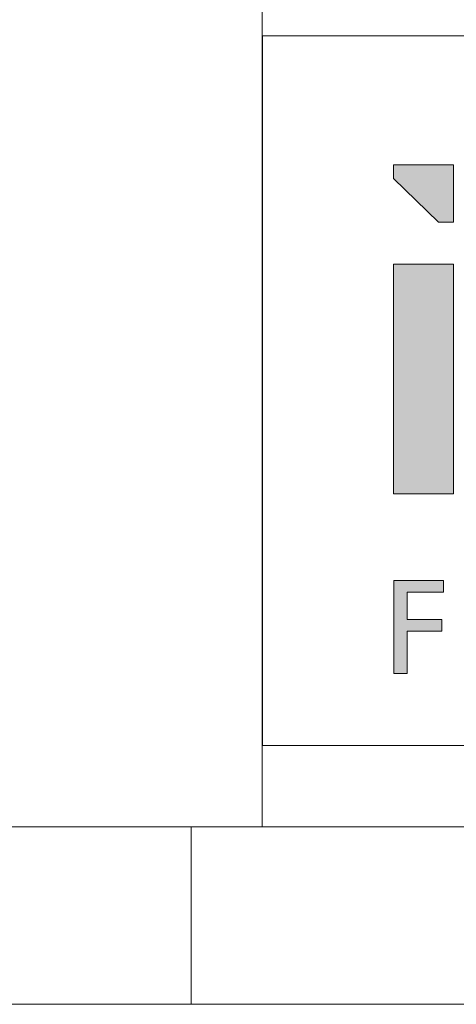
# Model space of a CAD drawing. Header units: millimetres. Extents: x 0 to 70526, y -39110 to 424.
# Tile 3 of 29: x 395 to 408, y 0 to 29. Entities that reach past the tile are written whole.
import ezdxf

# ---------------------------------------------------------------- set-up
doc = ezdxf.new("R2010")
doc.units = ezdxf.units.MM
doc.header["$LTSCALE"] = 0.25

# ---------------------------------------------------------------- blocks, each defined once
blk = doc.blocks.new('cajetin')
at = {"color": 7, "linetype": 'Continuous', "lineweight": 18}
for p, q in [((853.5, 7.5), (7.5, 7.5)), ((580.5, 7.5), (580.5, 0)), ((861, 0), (0, 0))]:
    blk.add_line(p, q, dxfattribs=at)
blk = doc.blocks.new('LOGO_sombreado')
at = {"linetype": 'Continuous'}
for points in [[(5.379, 14.745), (5.379, 16.368), (3.691, 16.368), (3.691, 15.977), (4.956, 14.745)], [(5.379, 13.567), (3.691, 13.567), (3.691, 7.09), (5.379, 7.09)], [(4.078, 4.32), (5.1, 4.32), (5.1, 4.651), (3.702, 4.651), (3.702, 2.023), (4.078, 2.023), (4.078, 3.22), (5.054, 3.22), (5.054, 3.551), (4.078, 3.551)], [(4.078, 4.32), (5.1, 4.32), (5.1, 4.651), (3.702, 4.651), (3.702, 2.023), (4.078, 2.023), (4.078, 3.22), (5.054, 3.22), (5.054, 3.551), (4.078, 3.551)]]:
    blk.add_hatch(color=7, dxfattribs=at).paths.add_polyline_path(points, flags=0)
at = {"color": 7, "linetype": 'Continuous', "lineweight": 18}
for p, q in [((0, 20), (0, 0)), ((0, 20), (72.5, 20)), ((3.691, 16.368), (3.691, 15.977)), ((5.379, 16.368), (3.691, 16.368)), ((5.379, 16.368), (5.379, 14.745)), ((3.691, 15.977), (4.956, 14.745)), ((4.956, 14.745), (5.379, 14.745)), ((3.691, 7.09), (3.691, 13.567)), ((3.691, 13.567), (5.379, 13.567)), ((5.379, 13.567), (5.379, 7.09)), ((5.379, 7.09), (3.691, 7.09)), ((3.702, 2.023), (3.702, 4.651)), ((3.702, 4.651), (5.1, 4.651)), ((3.702, 2.023), (3.702, 4.651)), ((5.1, 4.651), (5.1, 4.32)), ((4.078, 4.32), (4.078, 3.551)), ((5.1, 4.32), (4.078, 4.32)), ((4.078, 3.551), (5.054, 3.551)), ((5.054, 3.551), (5.054, 3.22)), ((5.054, 3.22), (4.078, 3.22)), ((4.078, 3.22), (4.078, 2.023)), ((4.078, 2.023), (3.702, 2.023)), ((0, 0), (72.5, 0))]:
    blk.add_line(p, q, dxfattribs=at)
blk = doc.blocks.new('A$C3e0d7fe2')
at = {"color": 7, "linetype": 'Continuous', "lineweight": 18}
for p, q in [((402.554, 51.742), (402.554, 5.174)), ((402.554, 5.174), (588.826, 5.174))]:
    blk.add_line(p, q, dxfattribs=at)
at = {"xscale": 0.689895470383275, "yscale": 0.689895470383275, "zscale": 0.689895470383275}
blk.add_blockref('cajetin', (0, 0), dxfattribs=at)
at = {"color": 7, "linetype": 'Continuous', "xscale": 1.034843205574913, "yscale": 1.034843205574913, "zscale": 1.034843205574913}
blk.add_blockref('LOGO_sombreado', (402.564, 7.552), dxfattribs=at)

msp = doc.modelspace()

# ---------------------------------------------------------------- block references
msp.add_blockref('A$C3e0d7fe2', (0, 0))

doc.saveas('drawing.dxf')
